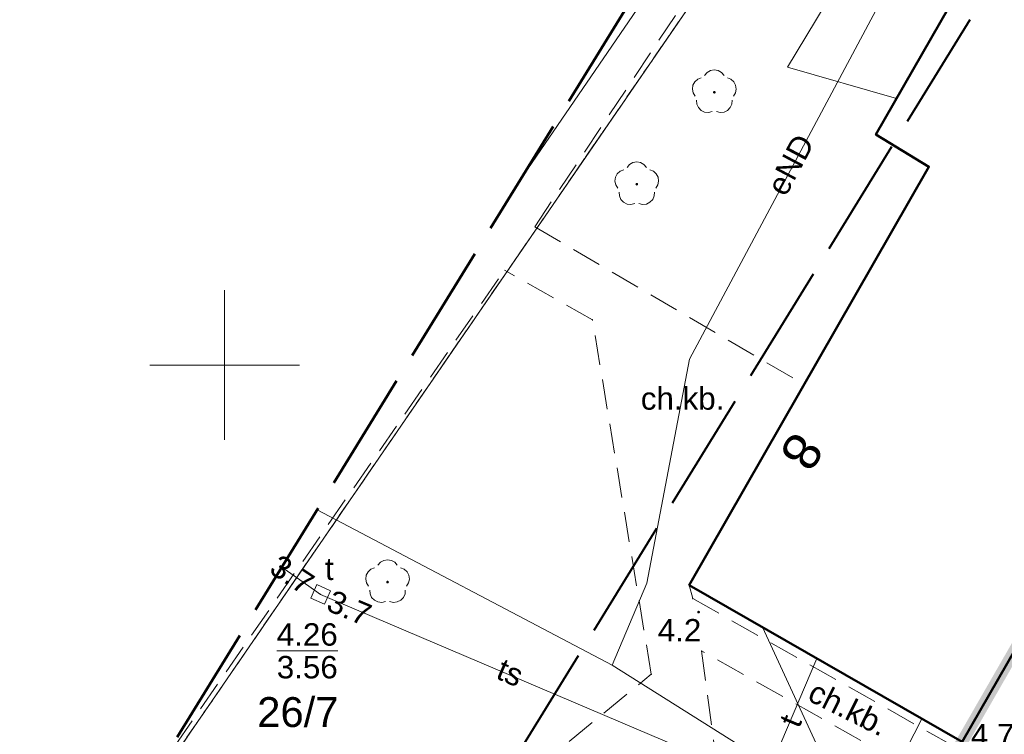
# Model space of a CAD drawing. Extents: x 5477758 to 5478339, y 5918274 to 5918502.
# Tile 31 of 43: x 5477893 to 5477926, y 5918438 to 5918462. Entities that reach past the tile are written whole.
import ezdxf
from ezdxf.enums import TextEntityAlignment as Align

# ---------------------------------------------------------------- set-up
doc = ezdxf.new("R2010")
doc.units = 0
doc.header["$PDSIZE"] = 0.75
for name, pattern in [('budynki akt$0$DASHED', [19.05, 12.7, -6.35]), ('PRZER1-1', [2, 1, -1]), ('PRZER2-1', [3, 2, -1]), ('PRZER4-1', [5, 4, -1])]:
    doc.linetypes.add(name, pattern=pattern)
doc.layers.get('0').update_dxf_attribs({"linetype": 'CONTINUOUS', "lineweight": 13})
for name, color, linetype, lineweight in [('A_GRANICA OPRACOWANIA', 7, 'CONTINUOUS', 0), ('GEPADR_O', 236, 'CONTINUOUS', 18), ('GESBZO', 7, 'CONTINUOUS', 50), ('GESDZI', 7, 'CONTINUOUS', 18), ('GESDZI_O', 7, 'CONTINUOUS', 18), ('GESUZY', 96, 'PRZER1-1', 18), ('GSPPRB', 7, 'CONTINUOUS', 20), ('GSPRDL', 96, 'CONTINUOUS', 18), ('GSPWPN', 7, 'CONTINUOUS', 13), ('GSPWPN_O', 7, 'CONTINUOUS', 13), ('GSSKOD', 7, 'PRZER2-1', 18), ('GSSKOD_O', 7, 'PRZER2-1', 18), ('GULCPR', 212, 'CONTINUOUS', 18), ('GULEPR', 1, 'CONTINUOUS', 18), ('GULEPR_O', 1, 'CONTINUOUS', 18), ('GULGPR', 2, 'CONTINUOUS', 18), ('GULTPR', 30, 'CONTINUOUS', 18), ('GULTPR_O', 30, 'CONTINUOUS', 18), ('GUPIKP', 7, 'CONTINUOUS', 18), ('GUPIWZ', 7, 'CONTINUOUS', 18), ('GUPIWZ_O', 7, 'CONTINUOUS', 18), ('GUPPRZ', 7, 'CONTINUOUS', 18), ('GUPPRZ_O', 7, 'CONTINUOUS', 18), ('zakres', 150, 'PRZER4-1', 50)]:
    doc.layers.add(name, color=color, linetype=linetype, lineweight=lineweight)
doc.layers.add('kołnierz', color=11, linetype='CONTINUOUS', lineweight=70, plot=False)
doc.styles.add('GEO-INFO', font='arial.ttf')

# ---------------------------------------------------------------- blocks, each defined once
blk = doc.blocks.new('POINT')
at = {"color": 0}
blk.add_point((0, 0), dxfattribs=at)
blk = doc.blocks.new('KOLO')
blk.add_hatch(color=0).paths.add_polyline_path([(-0.5, 0), (-0.482963, -0.12941), (-0.433013, -0.25), (-0.353553, -0.353553), (-0.25, -0.433013), (-0.12941, -0.482963), (0, -0.5), (0.12941, -0.482963), (0.25, -0.433013), (0.353553, -0.353553), (0.433013, -0.25), (0.482963, -0.12941), (0.5, 0), (0.482963, 0.12941), (0.433013, 0.25), (0.353553, 0.353553), (0.25, 0.433013), (0.12941, 0.482963), (0, 0.5), (-0.12941, 0.482963), (-0.25, 0.433013), (-0.353553, 0.353553), (-0.433013, 0.25), (-0.482963, 0.12941)])
blk = doc.blocks.new('SPDLP')
blk.add_hatch(color=0).paths.add_polyline_path([(0, -0.09), (0.027812, -0.085595), (0.052901, -0.072812), (0.072812, -0.052901), (0.085595, -0.027812), (0.09, 0), (0.085595, 0.027812), (0.072812, 0.052901), (0.052901, 0.072812), (0.027812, 0.085595), (0, 0.09), (-0.027812, 0.085595), (-0.052901, 0.072812), (-0.072812, 0.052901), (-0.085595, 0.027812), (-0.09, 0), (-0.085595, -0.027812), (-0.072812, -0.052901), (-0.052901, -0.072812), (-0.027812, -0.085595)])
at = {"color": 0}
for points in [[(-0.648554, 1.126667), (-0.481106, 1.325358), (-0.255912, 1.454989), (0, 1.5), (0.255912, 1.454989), (0.481106, 1.325358), (0.648554, 1.126667)], [(-1.271938, -0.268652), (-1.40916, -0.048001), (-1.462858, 0.20623), (-1.426585, 0.463525), (-1.304695, 0.693003), (-1.11182, 0.867117), (-0.871109, 0.964971)], [(0.871109, 0.964971), (1.11182, 0.867117), (1.304695, 0.693003), (1.426585, 0.463525), (1.462858, 0.20623), (1.40916, -0.048001), (1.271938, -0.268652)], [(-0.137547, -1.292703), (-0.389802, -1.355024), (-0.648184, -1.327532), (-0.881678, -1.213525), (-1.062258, -1.026689), (-1.168249, -0.78945), (-1.186929, -0.530282)], [(1.186929, -0.530282), (1.168249, -0.78945), (1.062258, -1.026689), (0.881678, -1.213525), (0.648184, -1.327532), (0.389802, -1.355024), (0.137547, -1.292703)]]:
    blk.add_lwpolyline(points, dxfattribs=at)
blk = doc.blocks.new('KWADRAT_NIEPRZEZR')
at = {"color": 0}
blk.add_lwpolyline([(-0.5, -0.5), (0.5, -0.5), (0.5, 0.5), (-0.5, 0.5)], close=True, dxfattribs=at)

msp = doc.modelspace()

# ---------------------------------------------------------------- linework, layer by layer
at = {"color": 7, "linetype": 'Continuous', "lineweight": 13, "flags": 128}
for points in [[(5477900, 5918447.5), (5477900, 5918452.5)], [(5477897.5, 5918450), (5477902.5, 5918450)]]:
    msp.add_lwpolyline(points, dxfattribs=at)
at = {"layer": 'A_GRANICA OPRACOWANIA', "color": 1, "linetype": 'budynki akt$0$DASHED', "ltscale": 0.1, "const_width": 0.4}
msp.add_lwpolyline([(5477924.666, 5918437.385), (5477923.68, 5918435.693), (5477947.085, 5918422.232), (5477949.411, 5918426.304), (5477947.596, 5918427.361), (5477964.141, 5918455.941), (5477965.541, 5918458.35), (5477956.078, 5918463.925), (5477947.799, 5918468.803), (5477947.799, 5918468.803), (5477943.997, 5918471.043), (5477943.489, 5918470.182), (5477933.716, 5918453.151), (5477933.004, 5918451.909), (5477924.666, 5918437.385)], dxfattribs=at)
at = {"layer": 'GESBZO', "color": 7, "linetype": 'Continuous', "lineweight": 50}
msp.add_lwpolyline([(5477938.187, 5918486.305), (5477944.481, 5918482.719), (5477947.274, 5918480.998), (5477931.149, 5918452.977), (5477933.004, 5918451.909), (5477924.666, 5918437.385), (5477915.543, 5918442.632), (5477923.558, 5918456.638), (5477921.783, 5918457.715)], close=True, dxfattribs=at)
at = {"layer": 'GESDZI', "color": 7, "linetype": 'Continuous', "lineweight": 18}
for points in [[(5477895.577, 5918432.935), (5477897.61, 5918435.89), (5477937.825, 5918494.464)], [(5477937.825, 5918494.464), (5477897.61, 5918435.89), (5477897.31, 5918433.06), (5477897.73, 5918431.34), (5477913.96, 5918422.85), (5477918.68, 5918425.35), (5477941.35, 5918412.22), (5477950.46, 5918406.9), (5477958.503, 5918401.94)]]:
    msp.add_lwpolyline(points, dxfattribs=at)
at = {"layer": 'GESUZY', "color": 96, "linetype": 'PRZER1-1', "lineweight": 18, "ltscale": 0.5}
for points in [[(5477958.503, 5918401.94), (5477950.46, 5918406.9), (5477941.35, 5918412.22), (5477918.68, 5918425.35), (5477913.96, 5918422.85), (5477897.73, 5918431.34), (5477897.31, 5918433.06), (5477897.61, 5918435.89), (5477937.825, 5918494.464)], [(5477937.825, 5918494.464), (5477897.61, 5918435.89), (5477897.31, 5918433.06), (5477897.73, 5918431.34), (5477913.96, 5918422.85), (5477918.68, 5918425.35), (5477941.35, 5918412.22), (5477950.46, 5918406.9), (5477958.503, 5918401.94)]]:
    msp.add_lwpolyline(points, dxfattribs=at)
at = {"layer": 'GSPPRB', "color": 7, "linetype": 'Continuous', "lineweight": 20}
for p in [(5477922.476, 5918458.923), (5477921.783, 5918457.715), (5477923.558, 5918456.638), (5477912.304, 5918451.514), (5477915.543, 5918442.632), (5477915.661, 5918442.181), (5477917.989, 5918441.225), (5477915.953, 5918440.43), (5477919.81, 5918440.177), (5477914.27, 5918439.647), (5477923.325, 5918438.156)]:
    msp.add_point(p, dxfattribs=at)
at = {"layer": 'GSSKOD', "color": 7, "linetype": 'PRZER2-1', "lineweight": 18, "ltscale": 0.5}
for points in [[(5477910.374, 5918454.624), (5477918.307, 5918466.561)], [(5477910.374, 5918454.624), (5477919.383, 5918449.343), (5477915.543, 5918442.632)], [(5477912.304, 5918451.514), (5477909.364, 5918453.173)], [(5477912.969, 5918432.883), (5477911.124, 5918433.94), (5477911.748, 5918434.808), (5477911.521, 5918437.398), (5477914.27, 5918439.647), (5477912.304, 5918451.514)], [(5477915.543, 5918442.632), (5477915.661, 5918442.181), (5477925.891, 5918436.39), (5477925.206, 5918435.233), (5477915.953, 5918440.43)], [(5477915.953, 5918440.43), (5477917.492, 5918428.892), (5477918.108, 5918426.534), (5477922.319, 5918424.276), (5477920.002, 5918420.365), (5477917.649, 5918421.865), (5477916.007, 5918422.835), (5477915.147, 5918430.736), (5477915.493, 5918431.361)]]:
    msp.add_lwpolyline(points, dxfattribs=at)
msp.add_lwpolyline([(5477898.016, 5918430.406, -0.071819), (5477897.336, 5918432.397, -0.102212), (5477897.488, 5918436.03), (5477909.364, 5918453.173)], format="xyb", dxfattribs=at)
at = {"layer": 'GULCPR', "color": 212, "linetype": 'Continuous', "lineweight": 18}
msp.add_lwpolyline([(5477918.802, 5918407.422), (5477925.327, 5918419.408), (5477916.527, 5918424.87), (5477923.325, 5918438.156)], dxfattribs=at)
at = {"layer": 'GULEPR', "color": 1, "linetype": 'Continuous', "lineweight": 18}
for points in [[(5477936.433, 5918495.254), (5477930.593, 5918486.456), (5477909.876, 5918456.172)], [(5477912.965, 5918439.958), (5477914.122, 5918442.7), (5477915.553, 5918450.196), (5477922.562, 5918463.335), (5477924.456, 5918462.373)], [(5477956.997, 5918399.286), (5477946.078, 5918405.328), (5477936.07, 5918410.789), (5477942.415, 5918423.098), (5477922.29, 5918434.078), (5477912.965, 5918439.958), (5477903.098, 5918445.156)]]:
    msp.add_lwpolyline(points, dxfattribs=at)
at = {"layer": 'GULGPR', "color": 2, "linetype": 'Continuous', "lineweight": 18}
msp.add_lwpolyline([(5477939.228, 5918493.668), (5477929.195, 5918477.149), (5477918.828, 5918459.974), (5477922.476, 5918458.923)], dxfattribs=at)
at = {"layer": 'GULTPR', "color": 30, "linetype": 'Continuous', "lineweight": 18}
for points in [[(5477901.914, 5918443.233), (5477903.002, 5918442.467), (5477903.21, 5918442.32), (5477903.44, 5918442.222), (5477917.807, 5918436.099), (5477918.04, 5918436), (5477918.172, 5918435.71), (5477922.67, 5918425.86)], [(5477924.72, 5918426.924), (5477924.511, 5918427.071), (5477917.989, 5918441.225)], [(5477918.04, 5918436), (5477919.81, 5918440.177)]]:
    msp.add_lwpolyline(points, dxfattribs=at)
at = {"layer": 'GUPPRZ_O', "color": 30, "linetype": 'Continuous', "lineweight": 9, "flags": 128}
msp.add_lwpolyline([(5477901.745, 5918440.433), (5477903.783, 5918440.433)], dxfattribs=at)
at = {"layer": 'kołnierz', "linetype": 'PRZER4-1', "lineweight": 50}
msp.add_lwpolyline([(5477977.309, 5918380.798), (5477954.837, 5918395.479), (5477993.178, 5918463.057), (5477934.574, 5918496.308), (5477890.354, 5918424.446), (5477901.969, 5918417.467), (5477859.483, 5918348.301), (5477882.168, 5918332.75), (5477926.647, 5918301.778)], close=True, dxfattribs=at)
at = {"layer": 'zakres', "linetype": 'PRZER4-1', "lineweight": 40}
msp.add_lwpolyline([(5477963.54, 5918377.848), (5477941.504, 5918392.244), (5477979.546, 5918459.295), (5477938.033, 5918482.848), (5477904.167, 5918427.813), (5477915.775, 5918420.837), (5477872.982, 5918351.171), (5477887.852, 5918340.978), (5477923.836, 5918315.921)], close=True, dxfattribs=at)

# ---------------------------------------------------------------- block references
at = {"layer": 'GSPRDL', "color": 96, "lineweight": 18, "xscale": 0.5, "yscale": 0.5}
for p in [(5477916.38, 5918459.131), (5477913.787, 5918456.053), (5477905.45, 5918442.733)]:
    msp.add_blockref('SPDLP', p, dxfattribs=at)
at = {"layer": 'GSPWPN', "color": 7, "lineweight": 13, "xscale": 0.09, "yscale": 0.09}
msp.add_blockref('KOLO', (5477915.855, 5918441.728), dxfattribs=at)
at = {"layer": 'GUPIKP', "color": 30, "lineweight": 18, "xscale": 0.5, "yscale": 0.5}
msp.add_blockref('POINT', (5477903.21, 5918442.32), dxfattribs=at)
at = {"layer": 'GUPIWZ', "color": 7, "lineweight": 18, "xscale": 0.5, "yscale": 0.5, "rotation": 335.9012809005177}
msp.add_blockref('KWADRAT_NIEPRZEZR', (5477903.21, 5918442.32), dxfattribs=at)
at = {"layer": 'GUPPRZ', "color": 30, "lineweight": 18}
for p in [(5477903.002, 5918442.467), (5477903.21, 5918442.32), (5477903.44, 5918442.222)]:
    msp.add_blockref('POINT', p, dxfattribs=at)

# ---------------------------------------------------------------- texts
at = {"layer": 'GEPADR_O', "color": 236, "linetype": 'Continuous', "lineweight": 0, "style": 'GEO-INFO'}
msp.add_text('8', height=1.25, rotation=237.3902, dxfattribs=at).set_placement((5477920.097, 5918447.167), align=Align.TOP_LEFT)
at = {"layer": 'GESDZI_O', "color": 7, "linetype": 'Continuous', "lineweight": 0, "style": 'GEO-INFO'}
msp.add_text('26/7', height=1, dxfattribs=at).set_placement((5477901.091, 5918438.883), align=Align.TOP_LEFT)
at = {"layer": 'GSPWPN_O', "color": 7, "linetype": 'Continuous', "lineweight": 0, "style": 'GEO-INFO'}
for s, p in [('4.2', (5477914.488, 5918440.746)), ('4.7', (5477924.959, 5918437.232))]:
    msp.add_text(s, height=0.75, dxfattribs=at).set_placement(p)
at = {"layer": 'GSSKOD_O', "color": 7, "linetype": 'Continuous', "lineweight": 0, "style": 'GEO-INFO'}
msp.add_text('ch.kb.', height=0.75, dxfattribs=at).set_placement((5477915.319, 5918448.894), align=Align.MIDDLE)
msp.add_text('ch.kb.', height=0.75, rotation=333.435, dxfattribs=at).set_placement((5477920.876, 5918438.521), align=Align.MIDDLE)
at = {"layer": 'GULEPR_O', "color": 1, "linetype": 'Continuous', "lineweight": 0, "style": 'GEO-INFO'}
msp.add_text('eND', height=0.75, rotation=61.9238, dxfattribs=at).set_placement((5477918.931, 5918456.701), align=Align.MIDDLE)
at = {"layer": 'GULTPR_O', "color": 30, "linetype": 'Continuous', "lineweight": 0, "style": 'GEO-INFO'}
msp.add_text('ts', height=0.75, rotation=336.9181, dxfattribs=at).set_placement((5477909.556, 5918439.71), align=Align.MIDDLE_CENTER)
msp.add_text('t', height=0.75, rotation=67.0313, dxfattribs=at).set_placement((5477918.925, 5918438.089), align=Align.MIDDLE)
at = {"layer": 'GUPIWZ_O', "color": 7, "linetype": 'Continuous', "lineweight": 0, "style": 'GEO-INFO'}
msp.add_text('t', height=0.75, dxfattribs=at).set_placement((5477903.65, 5918442.804), align=Align.RIGHT)
at = {"layer": 'GUPPRZ_O', "color": 30, "linetype": 'Continuous', "lineweight": 0, "style": 'GEO-INFO'}
for rotation, p in [(326.5315, (5477901.654, 5918443.383)), (337.1832, (5477903.502, 5918442.151))]:
    msp.add_text('3.7', height=0.75, rotation=rotation, dxfattribs=at).set_placement(p, align=Align.MIDDLE_LEFT)
for s, p in [('4.26', (5477901.745, 5918440.606)), ('3.56', (5477901.745, 5918439.511))]:
    msp.add_text(s, height=0.75, dxfattribs=at).set_placement(p)

doc.saveas('drawing.dxf')
